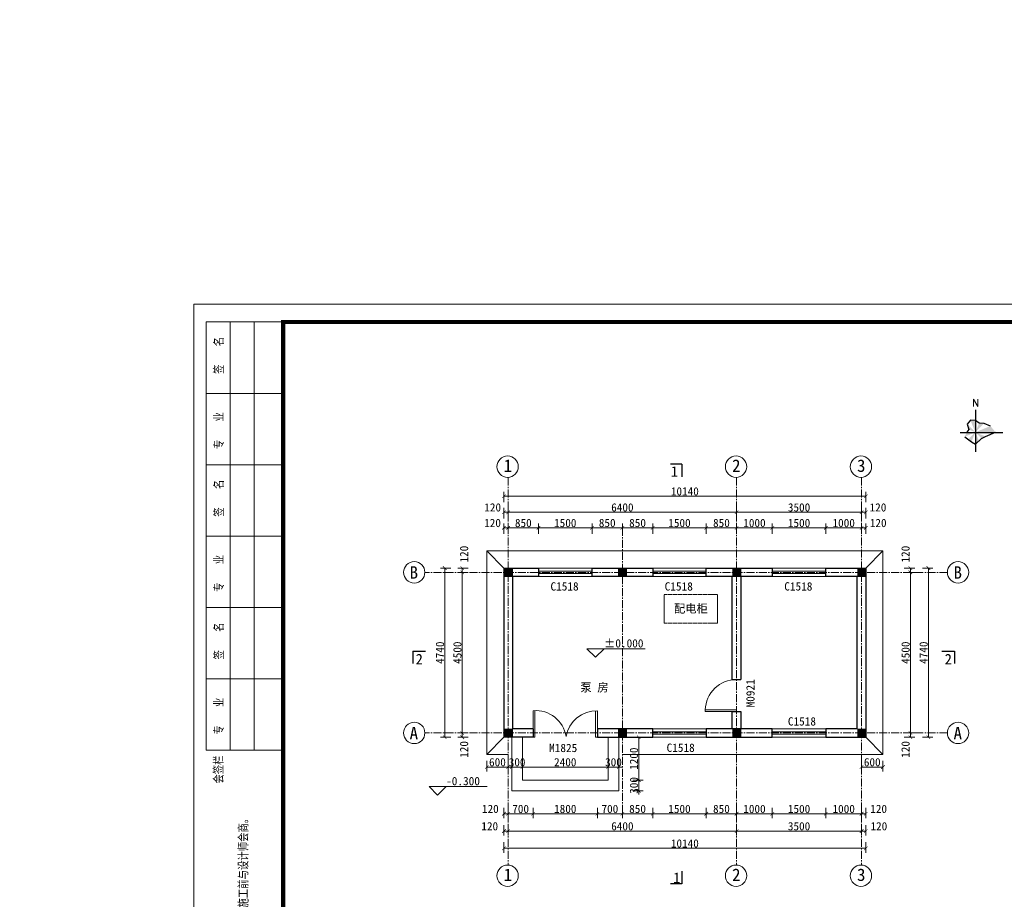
# Model space of a CAD drawing. Extents: x -13074 to 1448651, y 3648755 to 8081248.
# Tile 34 of 173: x 558525 to 558801, y 3858081 to 3858328. Entities that reach past the tile are written whole.
import ezdxf

# ---------------------------------------------------------------- set-up
doc = ezdxf.new("R2010")
doc.units = 0
doc.header["$PDMODE"] = 32
doc.header["$PDSIZE"] = 0.2
doc.linetypes.add('CENTER2', pattern=[1.125, 0.75, -0.125, 0.125, -0.125])
doc.linetypes.add('DASH', pattern=[0.35, 0.25, -0.1])
doc.layers.get('0').update_dxf_attribs({"linetype": 'CONTINUOUS'})
doc.layers.get('Defpoints').update_dxf_attribs({"linetype": 'CONTINUOUS'})
for name, color, linetype, lineweight in [('0.09标注线', 3, 'CONTINUOUS', 9), ('0.13填充', 8, 'CONTINUOUS', 9), ('0.30粗线', 7, 'CONTINUOUS', 30), ('2000图框', 7, 'CONTINUOUS', 30), ('SHEET', 1, 'CONTINUOUS', 15), ('新建路', 7, 'CONTINUOUS', 40), ('细实线', 3, 'CONTINUOUS', 20)]:
    doc.layers.add(name, color=color, linetype=linetype, lineweight=lineweight)
for name, color, linetype in [('DIM', 3, 'CONTINUOUS'), ('LVTRY', 6, 'CONTINUOUS'), ('PUB_DIM', 3, 'CONTINUOUS'), ('WINDOW', 4, 'CONTINUOUS')]:
    doc.layers.add(name, color=color, linetype=linetype)
doc.styles.add('-仿宋_GB2312', font='FangSong_GB2312.ttf')
doc.styles.add('FHZ', font='FangSong_GB2312.ttf', dxfattribs={"width": 0.707, "height": 300})
doc.styles.add('HZ', font='rs.shx', dxfattribs={"width": 0.8, "bigfont": 'hztxt.shx'})
doc.styles.add('TSSD_Dimension', font='tssdeng.shx', dxfattribs={"width": 0.7, "bigfont": '1hztxt.shx'})
doc.dimstyles.new('TSSD_100_100', dxfattribs={"dimtxt": 300, "dimasz": 100, "dimexe": 100, "dimexo": 250, "dimgap": 100, "dimtad": 1, "dimdec": 0, "dimzin": 0, "dimdsep": 46, "dimtxsty": 'TSSD_Dimension', "dimblk": 'ARCHTICK', "dimcen": 0, "dimdle": 100, "dimclrt": 7, "dimadec": 0, "dimazin": 0, "dimtfac": 1, "dimtdec": 0, "dimtix": 1, "dimtmove": 2, "dimatfit": 3, "dimfxl": 1, "dimtolj": 1, "dimtzin": 0, "dimarcsym": 0})
doc.dimstyles.new('zzzz STANDARD', dxfattribs={"dimtxt": 2.3, "dimasz": 1, "dimexe": 1.25, "dimexo": 1.5, "dimgap": 0.2, "dimtad": 1, "dimdec": 0, "dimlfac": 10, "dimzin": 0, "dimdsep": 46, "dimtxsty": '-仿宋_GB2312', "dimblk": 'ARCHTICK', "dimcen": 0.09, "dimadec": 0, "dimazin": 0, "dimtfac": 1, "dimtdec": 0, "dimtix": 1, "dimtmove": 2, "dimatfit": 3, "dimfxl": 1.7, "dimfxlon": 1, "dimtolj": 1, "dimtzin": 0, "dimlwd": 9, "dimlwe": 9, "dimarcsym": 0})

# ---------------------------------------------------------------- blocks, each defined once
blk = doc.blocks.new('_ARCHTICK')
at = {"color": 0, "linetype": 'ByBlock', "const_width": 0.15}
blk.add_lwpolyline([(-0.5, -0.5), (0.5, 0.5)], dxfattribs=at)
blk = doc.blocks.new('*D2284')
at = {"layer": '0.09标注线', "color": 0, "linetype": 'Continuous', "lineweight": 9}
for p, q in [((558651.06, 3858172.99), (558648.11, 3858172.99)), ((558649.36, 3858172.99), (558649.36, 3858127.99)), ((558651.06, 3858127.99), (558648.11, 3858127.99))]:
    blk.add_line(p, q, dxfattribs=at)
at = {"layer": 'Defpoints', "color": 0, "linetype": 'Continuous', "lineweight": 13}
for p in [(558662.22, 3858172.99), (558649.36, 3858127.99), (558662.22, 3858127.99)]:
    blk.add_point(p, dxfattribs=at)
at = {"layer": '0.09标注线', "color": 0, "linetype": 'Continuous', "lineweight": 9}
for p, rotation in [((558649.36, 3858172.99), 90), ((558649.36, 3858127.99), 270)]:
    blk.add_blockref('_ARCHTICK', p, dxfattribs=dict(at, rotation=rotation))
at = {"layer": '0.09标注线', "color": 0, "linetype": 'Continuous', "lineweight": 13, "insert": (558648.01, 3858150.49), "char_height": 2.3, "attachment_point": 5, "rotation": 90, "style": '-仿宋_GB2312'}
blk.add_mtext('\\A1;4500', dxfattribs=at)
blk = doc.blocks.new('*D2296')
at = {"layer": '0.09标注线', "color": 0, "linetype": 'Continuous', "lineweight": 9}
for p, q in [((558773.2, 3858172.99), (558776.15, 3858172.99)), ((558774.9, 3858172.99), (558774.9, 3858127.99)), ((558773.2, 3858127.99), (558776.15, 3858127.99))]:
    blk.add_line(p, q, dxfattribs=at)
at = {"layer": 'Defpoints', "color": 0, "linetype": 'Continuous', "lineweight": 13}
for p in [(558761.22, 3858172.99), (558761.22, 3858127.99), (558774.9, 3858127.99)]:
    blk.add_point(p, dxfattribs=at)
at = {"layer": '0.09标注线', "color": 0, "linetype": 'Continuous', "lineweight": 9}
for p, rotation in [((558774.9, 3858172.99), 90), ((558774.9, 3858127.99), 270)]:
    blk.add_blockref('_ARCHTICK', p, dxfattribs=dict(at, rotation=rotation))
at = {"layer": '0.09标注线', "color": 0, "linetype": 'Continuous', "lineweight": 13, "insert": (558773.55, 3858150.49), "char_height": 2.3, "attachment_point": 5, "rotation": 90, "style": '-仿宋_GB2312'}
blk.add_mtext('\\A1;4500', dxfattribs=at)
blk = doc.blocks.new('*D2335')
at = {"layer": '0.09标注线', "color": 0, "linetype": 'Continuous', "lineweight": 9}
for p, q in [((558697.11, 3858126.79), (558700.06, 3858126.79)), ((558698.81, 3858126.79), (558698.81, 3858114.79)), ((558697.11, 3858114.79), (558700.06, 3858114.79))]:
    blk.add_line(p, q, dxfattribs=at)
at = {"layer": 'Defpoints', "color": 0, "linetype": 'Continuous', "lineweight": 13}
for p in [(558692.22, 3858126.79), (558690.22, 3858114.79), (558698.81, 3858114.79)]:
    blk.add_point(p, dxfattribs=at)
at = {"layer": '0.09标注线', "color": 0, "linetype": 'Continuous', "lineweight": 9}
for p, rotation in [((558698.81, 3858126.79), 90), ((558698.81, 3858114.79), 270)]:
    blk.add_blockref('_ARCHTICK', p, dxfattribs=dict(at, rotation=rotation))
at = {"layer": '0.09标注线', "color": 0, "linetype": 'Continuous', "lineweight": 13, "insert": (558697.46, 3858120.79), "char_height": 2.3, "attachment_point": 5, "rotation": 90, "style": '-仿宋_GB2312'}
blk.add_mtext('\\A1;1200', dxfattribs=at)
blk = doc.blocks.new('*D2336')
at = {"layer": '0.09标注线', "color": 0, "linetype": 'Continuous', "lineweight": 9}
for p, q in [((558698.81, 3858114.79), (558698.81, 3858115.79)), ((558697.11, 3858114.79), (558700.06, 3858114.79)), ((558698.81, 3858114.79), (558698.81, 3858111.79)), ((558697.11, 3858111.79), (558700.06, 3858111.79)), ((558698.81, 3858111.79), (558698.81, 3858110.79))]:
    blk.add_line(p, q, dxfattribs=at)
at = {"layer": 'Defpoints', "color": 0, "linetype": 'Continuous', "lineweight": 13}
for p in [(558689.22, 3858114.79), (558692.22, 3858111.79), (558698.81, 3858111.79)]:
    blk.add_point(p, dxfattribs=at)
at = {"layer": '0.09标注线', "color": 0, "linetype": 'Continuous', "lineweight": 9}
for p, rotation in [((558698.81, 3858114.79), 270), ((558698.81, 3858111.79), 90)]:
    blk.add_blockref('_ARCHTICK', p, dxfattribs=dict(at, rotation=rotation))
at = {"layer": '0.09标注线', "color": 0, "linetype": 'Continuous', "lineweight": 13, "insert": (558697.46, 3858113.29), "char_height": 2.3, "attachment_point": 5, "rotation": 90, "style": '-仿宋_GB2312'}
blk.add_mtext('\\A1;300', dxfattribs=at)
blk = doc.blocks.new('*D2337')
at = {"layer": '0.09标注线', "color": 0, "linetype": 'Continuous', "lineweight": 9}
for p, q in [((558663.22, 3858118.44), (558662.22, 3858118.44)), ((558663.22, 3858120.14), (558663.22, 3858117.19)), ((558663.22, 3858118.44), (558666.22, 3858118.44)), ((558666.22, 3858120.14), (558666.22, 3858117.19)), ((558666.22, 3858118.44), (558667.22, 3858118.44))]:
    blk.add_line(p, q, dxfattribs=at)
at = {"layer": 'Defpoints', "color": 0, "linetype": 'Continuous', "lineweight": 13}
for p in [(558663.22, 3858126.79), (558666.22, 3858126.79), (558666.22, 3858118.44)]:
    blk.add_point(p, dxfattribs=at)
at = {"layer": '0.09标注线', "color": 0, "linetype": 'Continuous', "lineweight": 9}
blk.add_blockref('_ARCHTICK', (558663.22, 3858118.44), dxfattribs=at)
at = {"layer": '0.09标注线', "color": 0, "linetype": 'Continuous', "lineweight": 9, "rotation": 180}
blk.add_blockref('_ARCHTICK', (558666.22, 3858118.44), dxfattribs=at)
at = {"layer": '0.09标注线', "color": 0, "linetype": 'Continuous', "lineweight": 13, "insert": (558664.72, 3858119.79), "char_height": 2.3, "attachment_point": 5, "style": '-仿宋_GB2312'}
blk.add_mtext('\\A1;300', dxfattribs=at)
blk = doc.blocks.new('*D2339')
at = {"layer": '0.09标注线', "color": 0, "linetype": 'Continuous', "lineweight": 9}
for p, q in [((558690.22, 3858118.44), (558689.22, 3858118.44)), ((558690.22, 3858120.14), (558690.22, 3858117.19)), ((558690.22, 3858118.44), (558693.22, 3858118.44)), ((558693.22, 3858120.14), (558693.22, 3858117.19)), ((558693.22, 3858118.44), (558694.22, 3858118.44))]:
    blk.add_line(p, q, dxfattribs=at)
at = {"layer": 'Defpoints', "color": 0, "linetype": 'Continuous', "lineweight": 13}
for p in [(558690.22, 3858126.79), (558693.22, 3858126.79), (558693.22, 3858118.44)]:
    blk.add_point(p, dxfattribs=at)
at = {"layer": '0.09标注线', "color": 0, "linetype": 'Continuous', "lineweight": 9}
blk.add_blockref('_ARCHTICK', (558690.22, 3858118.44), dxfattribs=at)
at = {"layer": '0.09标注线', "color": 0, "linetype": 'Continuous', "lineweight": 9, "rotation": 180}
blk.add_blockref('_ARCHTICK', (558693.22, 3858118.44), dxfattribs=at)
at = {"layer": '0.09标注线', "color": 0, "linetype": 'Continuous', "lineweight": 13, "insert": (558691.72, 3858119.79), "char_height": 2.3, "attachment_point": 5, "style": '-仿宋_GB2312'}
blk.add_mtext('\\A1;300', dxfattribs=at)
blk = doc.blocks.new('*D2400')
at = {"layer": '0.09标注线', "color": 0, "linetype": 'Continuous', "lineweight": 9}
for p, q in [((558661.02, 3858102.2), (558661.02, 3858099.25)), ((558662.22, 3858102.2), (558662.22, 3858099.25)), ((558661.02, 3858100.5), (558662.22, 3858100.5))]:
    blk.add_line(p, q, dxfattribs=at)
at = {"layer": 'Defpoints', "color": 0, "linetype": 'Continuous', "lineweight": 13}
for p in [(558661.02, 3858126.79), (558662.22, 3858126.79), (558662.22, 3858100.5)]:
    blk.add_point(p, dxfattribs=at)
at = {"layer": '0.09标注线', "color": 0, "linetype": 'Continuous', "lineweight": 9, "rotation": 180}
blk.add_blockref('_ARCHTICK', (558661.02, 3858100.5), dxfattribs=at)
at = {"layer": '0.09标注线', "color": 0, "linetype": 'Continuous', "lineweight": 9}
blk.add_blockref('_ARCHTICK', (558662.22, 3858100.5), dxfattribs=at)
at = {"layer": '0.09标注线', "color": 0, "linetype": 'Continuous', "lineweight": 13, "insert": (558657.06, 3858101.85), "char_height": 2.3, "attachment_point": 5, "style": '-仿宋_GB2312'}
blk.add_mtext('\\A1;120', dxfattribs=at)
blk = doc.blocks.new('*D2402')
at = {"layer": '0.09标注线', "color": 0, "linetype": 'Continuous', "lineweight": 9}
for p, q in [((558661.02, 3858107.06), (558661.02, 3858104.11)), ((558662.22, 3858107.06), (558662.22, 3858104.11)), ((558661.02, 3858105.36), (558662.22, 3858105.36))]:
    blk.add_line(p, q, dxfattribs=at)
at = {"layer": 'Defpoints', "color": 0, "linetype": 'Continuous', "lineweight": 13}
for p in [(558661.02, 3858126.79), (558662.22, 3858126.79), (558662.22, 3858105.36)]:
    blk.add_point(p, dxfattribs=at)
at = {"layer": '0.09标注线', "color": 0, "linetype": 'Continuous', "lineweight": 9, "rotation": 180}
blk.add_blockref('_ARCHTICK', (558661.02, 3858105.36), dxfattribs=at)
at = {"layer": '0.09标注线', "color": 0, "linetype": 'Continuous', "lineweight": 9}
blk.add_blockref('_ARCHTICK', (558662.22, 3858105.36), dxfattribs=at)
at = {"layer": '0.09标注线', "color": 0, "linetype": 'Continuous', "lineweight": 13, "insert": (558657.23, 3858106.71), "char_height": 2.3, "attachment_point": 5, "style": '-仿宋_GB2312'}
blk.add_mtext('\\A1;120', dxfattribs=at)
blk = doc.blocks.new('*D2403')
at = {"layer": '0.09标注线', "color": 0, "linetype": 'Continuous', "lineweight": 9}
for p, q in [((558761.22, 3858107.06), (558761.22, 3858104.11)), ((558762.42, 3858107.06), (558762.42, 3858104.11)), ((558761.22, 3858105.36), (558762.42, 3858105.36))]:
    blk.add_line(p, q, dxfattribs=at)
at = {"layer": 'Defpoints', "color": 0, "linetype": 'Continuous', "lineweight": 13}
for p in [(558761.22, 3858126.79), (558762.42, 3858126.79), (558762.42, 3858105.36)]:
    blk.add_point(p, dxfattribs=at)
at = {"layer": '0.09标注线', "color": 0, "linetype": 'Continuous', "lineweight": 9, "rotation": 180}
blk.add_blockref('_ARCHTICK', (558761.22, 3858105.36), dxfattribs=at)
at = {"layer": '0.09标注线', "color": 0, "linetype": 'Continuous', "lineweight": 9}
blk.add_blockref('_ARCHTICK', (558762.42, 3858105.36), dxfattribs=at)
at = {"layer": '0.09标注线', "color": 0, "linetype": 'Continuous', "lineweight": 13, "insert": (558766.01, 3858106.71), "char_height": 2.3, "attachment_point": 5, "style": '-仿宋_GB2312'}
blk.add_mtext('\\A1;120', dxfattribs=at)
blk = doc.blocks.new('*D2404')
at = {"layer": '0.09标注线', "color": 0, "linetype": 'Continuous', "lineweight": 9}
for p, q in [((558761.22, 3858102.2), (558761.22, 3858099.25)), ((558762.42, 3858102.2), (558762.42, 3858099.25)), ((558761.22, 3858100.5), (558762.42, 3858100.5))]:
    blk.add_line(p, q, dxfattribs=at)
at = {"layer": 'Defpoints', "color": 0, "linetype": 'Continuous', "lineweight": 13}
for p in [(558761.22, 3858126.79), (558762.42, 3858126.79), (558762.42, 3858100.5)]:
    blk.add_point(p, dxfattribs=at)
at = {"layer": '0.09标注线', "color": 0, "linetype": 'Continuous', "lineweight": 9, "rotation": 180}
blk.add_blockref('_ARCHTICK', (558761.22, 3858100.5), dxfattribs=at)
at = {"layer": '0.09标注线', "color": 0, "linetype": 'Continuous', "lineweight": 9}
blk.add_blockref('_ARCHTICK', (558762.42, 3858100.5), dxfattribs=at)
at = {"layer": '0.09标注线', "color": 0, "linetype": 'Continuous', "lineweight": 13, "insert": (558766.07, 3858101.85), "char_height": 2.3, "attachment_point": 5, "style": '-仿宋_GB2312'}
blk.add_mtext('\\A1;120', dxfattribs=at)
blk = doc.blocks.new('*D2409')
at = {"layer": '0.09标注线', "color": 0, "linetype": 'Continuous', "lineweight": 9}
for p, q in [((558651.06, 3858127.99), (558648.11, 3858127.99)), ((558651.06, 3858126.79), (558648.11, 3858126.79)), ((558649.36, 3858127.99), (558649.36, 3858126.79))]:
    blk.add_line(p, q, dxfattribs=at)
at = {"layer": 'Defpoints', "color": 0, "linetype": 'Continuous', "lineweight": 13}
for p in [(558649.36, 3858126.79), (558661.02, 3858126.79), (558662.22, 3858127.99)]:
    blk.add_point(p, dxfattribs=at)
at = {"layer": '0.09标注线', "color": 0, "linetype": 'Continuous', "lineweight": 9}
for p, rotation in [((558649.36, 3858127.99), 90), ((558649.36, 3858126.79), 270)]:
    blk.add_blockref('_ARCHTICK', p, dxfattribs=dict(at, rotation=rotation))
at = {"layer": '0.09标注线', "color": 0, "linetype": 'Continuous', "lineweight": 13, "insert": (558649.89, 3858123.38), "char_height": 2.3, "attachment_point": 5, "rotation": 90, "style": '-仿宋_GB2312'}
blk.add_mtext('\\A1;120', dxfattribs=at)
blk = doc.blocks.new('*D2410')
at = {"layer": '0.09标注线', "color": 0, "linetype": 'Continuous', "lineweight": 9}
for p, q in [((558646.17, 3858174.19), (558643.22, 3858174.19)), ((558644.47, 3858174.19), (558644.47, 3858126.79)), ((558646.17, 3858126.79), (558643.22, 3858126.79))]:
    blk.add_line(p, q, dxfattribs=at)
at = {"layer": 'Defpoints', "color": 0, "linetype": 'Continuous', "lineweight": 13}
for p in [(558661.02, 3858174.19), (558644.47, 3858126.79), (558661.02, 3858126.79)]:
    blk.add_point(p, dxfattribs=at)
at = {"layer": '0.09标注线', "color": 0, "linetype": 'Continuous', "lineweight": 9}
for p, rotation in [((558644.47, 3858174.19), 90), ((558644.47, 3858126.79), 270)]:
    blk.add_blockref('_ARCHTICK', p, dxfattribs=dict(at, rotation=rotation))
at = {"layer": '0.09标注线', "color": 0, "linetype": 'Continuous', "lineweight": 13, "insert": (558643.12, 3858150.49), "char_height": 2.3, "attachment_point": 5, "rotation": 90, "style": '-仿宋_GB2312'}
blk.add_mtext('\\A1;4740', dxfattribs=at)
blk = doc.blocks.new('*D2411')
at = {"layer": '0.09标注线', "color": 0, "linetype": 'Continuous', "lineweight": 9}
for p, q in [((558661.02, 3858183.77), (558661.02, 3858186.72)), ((558661.02, 3858185.47), (558662.22, 3858185.47)), ((558662.22, 3858183.77), (558662.22, 3858186.72))]:
    blk.add_line(p, q, dxfattribs=at)
at = {"layer": 'Defpoints', "color": 0, "linetype": 'Continuous', "lineweight": 13}
for p in [(558662.22, 3858185.47), (558661.02, 3858174.19), (558662.22, 3858174.19)]:
    blk.add_point(p, dxfattribs=at)
at = {"layer": '0.09标注线', "color": 0, "linetype": 'Continuous', "lineweight": 9, "rotation": 180}
blk.add_blockref('_ARCHTICK', (558661.02, 3858185.47), dxfattribs=at)
at = {"layer": '0.09标注线', "color": 0, "linetype": 'Continuous', "lineweight": 9}
blk.add_blockref('_ARCHTICK', (558662.22, 3858185.47), dxfattribs=at)
at = {"layer": '0.09标注线', "color": 0, "linetype": 'Continuous', "lineweight": 13, "insert": (558657.84, 3858186.82), "char_height": 2.3, "attachment_point": 5, "style": '-仿宋_GB2312'}
blk.add_mtext('\\A1;120', dxfattribs=at)
blk = doc.blocks.new('*D2412')
at = {"layer": '0.09标注线', "color": 0, "linetype": 'Continuous', "lineweight": 9}
for p, q in [((558661.02, 3858188.13), (558661.02, 3858191.08)), ((558661.02, 3858189.83), (558662.22, 3858189.83)), ((558662.22, 3858188.13), (558662.22, 3858191.08))]:
    blk.add_line(p, q, dxfattribs=at)
at = {"layer": 'Defpoints', "color": 0, "linetype": 'Continuous', "lineweight": 13}
for p in [(558662.22, 3858189.83), (558661.02, 3858174.19), (558662.22, 3858174.19)]:
    blk.add_point(p, dxfattribs=at)
at = {"layer": '0.09标注线', "color": 0, "linetype": 'Continuous', "lineweight": 9, "rotation": 180}
blk.add_blockref('_ARCHTICK', (558661.02, 3858189.83), dxfattribs=at)
at = {"layer": '0.09标注线', "color": 0, "linetype": 'Continuous', "lineweight": 9}
blk.add_blockref('_ARCHTICK', (558662.22, 3858189.83), dxfattribs=at)
at = {"layer": '0.09标注线', "color": 0, "linetype": 'Continuous', "lineweight": 13, "insert": (558657.88, 3858191.18), "char_height": 2.3, "attachment_point": 5, "style": '-仿宋_GB2312'}
blk.add_mtext('\\A1;120', dxfattribs=at)
blk = doc.blocks.new('*D2413')
at = {"layer": '0.09标注线', "color": 0, "linetype": 'Continuous', "lineweight": 9}
for p, q in [((558761.22, 3858183.77), (558761.22, 3858186.72)), ((558761.22, 3858185.47), (558762.42, 3858185.47)), ((558762.42, 3858183.77), (558762.42, 3858186.72))]:
    blk.add_line(p, q, dxfattribs=at)
at = {"layer": 'Defpoints', "color": 0, "linetype": 'Continuous', "lineweight": 13}
for p in [(558762.42, 3858185.47), (558761.22, 3858174.19), (558762.42, 3858174.19)]:
    blk.add_point(p, dxfattribs=at)
at = {"layer": '0.09标注线', "color": 0, "linetype": 'Continuous', "lineweight": 9, "rotation": 180}
blk.add_blockref('_ARCHTICK', (558761.22, 3858185.47), dxfattribs=at)
at = {"layer": '0.09标注线', "color": 0, "linetype": 'Continuous', "lineweight": 9}
blk.add_blockref('_ARCHTICK', (558762.42, 3858185.47), dxfattribs=at)
at = {"layer": '0.09标注线', "color": 0, "linetype": 'Continuous', "lineweight": 13, "insert": (558765.88, 3858186.82), "char_height": 2.3, "attachment_point": 5, "style": '-仿宋_GB2312'}
blk.add_mtext('\\A1;120', dxfattribs=at)
blk = doc.blocks.new('*D2414')
at = {"layer": '0.09标注线', "color": 0, "linetype": 'Continuous', "lineweight": 9}
for p, q in [((558761.22, 3858188.13), (558761.22, 3858191.08)), ((558761.22, 3858189.83), (558762.42, 3858189.83)), ((558762.42, 3858188.13), (558762.42, 3858191.08))]:
    blk.add_line(p, q, dxfattribs=at)
at = {"layer": 'Defpoints', "color": 0, "linetype": 'Continuous', "lineweight": 13}
for p in [(558762.42, 3858189.83), (558761.22, 3858174.19), (558762.42, 3858174.19)]:
    blk.add_point(p, dxfattribs=at)
at = {"layer": '0.09标注线', "color": 0, "linetype": 'Continuous', "lineweight": 9, "rotation": 180}
blk.add_blockref('_ARCHTICK', (558761.22, 3858189.83), dxfattribs=at)
at = {"layer": '0.09标注线', "color": 0, "linetype": 'Continuous', "lineweight": 9}
blk.add_blockref('_ARCHTICK', (558762.42, 3858189.83), dxfattribs=at)
at = {"layer": '0.09标注线', "color": 0, "linetype": 'Continuous', "lineweight": 13, "insert": (558765.83, 3858191.18), "char_height": 2.3, "attachment_point": 5, "style": '-仿宋_GB2312'}
blk.add_mtext('\\A1;120', dxfattribs=at)
blk = doc.blocks.new('*D2415')
at = {"layer": '0.09标注线', "color": 0, "linetype": 'Continuous', "lineweight": 9}
for p, q in [((558661.02, 3858192.62), (558661.02, 3858195.57)), ((558762.42, 3858192.62), (558762.42, 3858195.57)), ((558762.42, 3858194.32), (558661.02, 3858194.32))]:
    blk.add_line(p, q, dxfattribs=at)
at = {"layer": 'Defpoints', "color": 0, "linetype": 'Continuous', "lineweight": 13}
for p in [(558661.02, 3858194.32), (558661.02, 3858174.19), (558762.42, 3858174.19)]:
    blk.add_point(p, dxfattribs=at)
at = {"layer": '0.09标注线', "color": 0, "linetype": 'Continuous', "lineweight": 9, "rotation": 180}
blk.add_blockref('_ARCHTICK', (558661.02, 3858194.32), dxfattribs=at)
at = {"layer": '0.09标注线', "color": 0, "linetype": 'Continuous', "lineweight": 9}
blk.add_blockref('_ARCHTICK', (558762.42, 3858194.32), dxfattribs=at)
at = {"layer": '0.09标注线', "color": 0, "linetype": 'Continuous', "lineweight": 13, "insert": (558711.72, 3858195.67), "char_height": 2.3, "attachment_point": 5, "style": '-仿宋_GB2312'}
blk.add_mtext('\\A1;10140', dxfattribs=at)
blk = doc.blocks.new('*D1656')
at = {"layer": 'Defpoints', "color": 0, "lineweight": 13}
for p in [(795706, 267581), (795535, 266220), (795733, 266164), (795134, 265865), (795134, 265865)]:
    blk.add_point(p, dxfattribs=at)
at = {"layer": 'PUB_DIM', "color": 0, "lineweight": -2}
blk.add_arc((795134, 265865), 536, 26.5651, 71.5651, dxfattribs=at)
at = {"layer": 'PUB_DIM', "color": 0, "lineweight": -2, "xscale": 100, "yscale": 100, "zscale": 100}
for p, rotation in [((795303, 266373), 161.5650511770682), ((795614, 266104), 296.5650511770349)]:
    blk.add_blockref('_ARCHTICK', p, dxfattribs=dict(at, rotation=rotation))
blk = doc.blocks.new('*D3543')
at = {"layer": 'Defpoints', "color": 0, "linetype": 'Continuous', "lineweight": 13}
for p in [(560230.2, 3858086.45), (560235.61, 3858086.45), (55006.35, 3858083.45)]:
    blk.add_point(p, dxfattribs=at)
at = {"layer": '新建路', "color": 0, "linetype": 'Continuous', "lineweight": 9}
for p, q in [((560233.91, 3858086.45), (560236.86, 3858086.45)), ((560235.61, 3858086.45), (560235.61, 3858087.45)), ((560235.61, 3858083.45), (560235.61, 3858086.45)), ((560233.91, 3858083.45), (560236.86, 3858083.45)), ((560235.61, 3858083.45), (560235.61, 3858082.45))]:
    blk.add_line(p, q, dxfattribs=at)
for p, rotation in [((560235.61, 3858086.45), 270), ((560235.61, 3858083.45), 90)]:
    blk.add_blockref('_ARCHTICK', p, dxfattribs=dict(at, rotation=rotation))
at = {"layer": '新建路', "color": 0, "linetype": 'Continuous', "lineweight": 13, "insert": (560234.21, 3858084.95), "char_height": 2.4, "attachment_point": 5, "rotation": 90, "style": '-仿宋_GB2312'}
blk.add_mtext('\\A1;15', dxfattribs=at)
blk = doc.blocks.new('123')
at = {"layer": 'PUB_DIM', "color": 7}
dim = blk.add_angular_dim_2l(base=(795535.2, 266220.4), line1=((795732.5, 266163.8), (795133.8, 265864.5)), line2=((795133.8, 265864.5), (795706, 267580.9)), text=' ', dimstyle='TSSD_100_100', dxfattribs=at)
dim.commit()
dim.dimension.update_dxf_attribs({"geometry": '*D1656', "text_midpoint": (426562.1, 722353.3)})

msp = doc.modelspace()

# ---------------------------------------------------------------- hatches: boundary and pattern name
at = {"linetype": 'Continuous', "lineweight": 13}
h = msp.add_hatch(color=256, dxfattribs=at)
h.paths.add_polyline_path([(558662.217, 3858171.792), (558663.417, 3858171.792), (558663.417, 3858172.992), (558662.217, 3858172.992)])
h.paths.add_polyline_path([(558662.217, 3858172.992), (558662.217, 3858174.192), (558661.017, 3858174.192), (558661.017, 3858172.992)])
h.paths.add_polyline_path([(558662.217, 3858172.992), (558661.017, 3858172.992), (558661.017, 3858171.792), (558662.217, 3858171.792)])
h.paths.add_polyline_path([(558662.217, 3858172.992), (558663.417, 3858172.992), (558663.417, 3858174.192), (558662.217, 3858174.192)])
h = msp.add_hatch(color=256, dxfattribs=at)
h.paths.add_polyline_path([(558695.417, 3858172.992), (558694.217, 3858172.992), (558694.217, 3858171.792), (558695.417, 3858171.792)])
h.paths.add_polyline_path([(558694.217, 3858174.192), (558693.017, 3858174.192), (558693.017, 3858172.992), (558694.217, 3858172.992)])
h.paths.add_polyline_path([(558694.217, 3858172.992), (558693.017, 3858172.992), (558693.017, 3858171.792), (558694.217, 3858171.792)])
h.paths.add_polyline_path([(558695.417, 3858174.192), (558694.217, 3858174.192), (558694.217, 3858172.992), (558695.417, 3858172.992)])
h = msp.add_hatch(color=256, dxfattribs=at)
h.paths.add_polyline_path([(558727.417, 3858172.992), (558726.217, 3858172.992), (558726.217, 3858171.792), (558727.417, 3858171.792)])
h.paths.add_polyline_path([(558726.217, 3858174.192), (558725.017, 3858174.192), (558725.017, 3858172.992), (558726.217, 3858172.992)])
h.paths.add_polyline_path([(558726.217, 3858172.992), (558725.017, 3858172.992), (558725.017, 3858171.792), (558726.217, 3858171.792)])
h.paths.add_polyline_path([(558727.417, 3858174.192), (558726.217, 3858174.192), (558726.217, 3858172.992), (558727.417, 3858172.992)])
h = msp.add_hatch(color=256, dxfattribs=at)
h.paths.add_polyline_path([(558762.417, 3858172.992), (558761.217, 3858172.992), (558761.217, 3858171.792), (558762.417, 3858171.792)])
h.paths.add_polyline_path([(558761.217, 3858174.192), (558760.017, 3858174.192), (558760.017, 3858172.992), (558761.217, 3858172.992)])
h.paths.add_polyline_path([(558761.217, 3858172.992), (558760.017, 3858172.992), (558760.017, 3858171.792), (558761.217, 3858171.792)])
h.paths.add_polyline_path([(558762.417, 3858174.192), (558761.217, 3858174.192), (558761.217, 3858172.992), (558762.417, 3858172.992)])
h = msp.add_hatch(color=256, dxfattribs=at)
h.paths.add_polyline_path([(558663.417, 3858127.992), (558662.217, 3858127.992), (558662.217, 3858126.792), (558663.417, 3858126.792)])
h.paths.add_polyline_path([(558662.217, 3858129.192), (558661.017, 3858129.192), (558661.017, 3858127.992), (558662.217, 3858127.992)])
h.paths.add_polyline_path([(558662.217, 3858127.992), (558661.017, 3858127.992), (558661.017, 3858126.792), (558662.217, 3858126.792)])
h.paths.add_polyline_path([(558663.417, 3858129.192), (558662.217, 3858129.192), (558662.217, 3858127.992), (558663.417, 3858127.992)])
h = msp.add_hatch(color=256, dxfattribs=at)
h.paths.add_polyline_path([(558695.417, 3858127.992), (558694.217, 3858127.992), (558694.217, 3858126.792), (558695.417, 3858126.792)])
h.paths.add_polyline_path([(558694.217, 3858129.192), (558693.017, 3858129.192), (558693.017, 3858127.992), (558694.217, 3858127.992)])
h.paths.add_polyline_path([(558694.217, 3858127.992), (558693.017, 3858127.992), (558693.017, 3858126.792), (558694.217, 3858126.792)])
h.paths.add_polyline_path([(558695.417, 3858129.192), (558694.217, 3858129.192), (558694.217, 3858127.992), (558695.417, 3858127.992)])
h = msp.add_hatch(color=256, dxfattribs=at)
h.paths.add_polyline_path([(558727.417, 3858127.992), (558726.217, 3858127.992), (558726.217, 3858126.792), (558727.417, 3858126.792)])
h.paths.add_polyline_path([(558726.217, 3858129.192), (558725.017, 3858129.192), (558725.017, 3858127.992), (558726.217, 3858127.992)])
h.paths.add_polyline_path([(558726.217, 3858127.992), (558725.017, 3858127.992), (558725.017, 3858126.792), (558726.217, 3858126.792)])
h.paths.add_polyline_path([(558727.417, 3858129.192), (558726.217, 3858129.192), (558726.217, 3858127.992), (558727.417, 3858127.992)])
h = msp.add_hatch(color=256, dxfattribs=at)
h.paths.add_polyline_path([(558762.417, 3858127.992), (558761.217, 3858127.992), (558761.217, 3858126.792), (558762.417, 3858126.792)])
h.paths.add_polyline_path([(558761.217, 3858129.192), (558760.017, 3858129.192), (558760.017, 3858127.992), (558761.217, 3858127.992)])
h.paths.add_polyline_path([(558761.217, 3858127.992), (558760.017, 3858127.992), (558760.017, 3858126.792), (558761.217, 3858126.792)])
h.paths.add_polyline_path([(558762.417, 3858129.192), (558761.217, 3858129.192), (558761.217, 3858127.992), (558762.417, 3858127.992)])
at = {"layer": '2000图框', "lineweight": -3}
h = msp.add_hatch(color=7, dxfattribs=at)
h.paths.add_polyline_path([(558797.325, 3858213.993), (558793.108, 3858212.244), (558798.775, 3858212.247)])
h.paths.add_polyline_path([(558795.577, 3858214.716), (558794.152, 3858214.768), (558793.108, 3858212.244)])
h.paths.add_polyline_path([(558793.107, 3858215.565), (558791.707, 3858215.624), (558793.108, 3858212.244)])
h.paths.add_polyline_path([(558790.807, 3858214.543), (558791.26, 3858213.009), (558793.108, 3858212.244)])
h.paths.add_polyline_path([(558793.108, 3858212.244), (558790.722, 3858212.243), (558790.135, 3858211.011)])
h.paths.add_polyline_path([(558793.108, 3858212.244), (558791.125, 3858210.259), (558792.009, 3858209.587)])
h.paths.add_polyline_path([(558793.108, 3858212.244), (558793.11, 3858208.924), (558794.111, 3858209.827)])
h.paths.add_polyline_path([(558793.108, 3858212.244), (558794.855, 3858210.499), (558795.967, 3858211.062)])

# ---------------------------------------------------------------- linework, layer by layer
at = {"linetype": 'Continuous', "lineweight": 13}
for p, q in [((558663.417, 3858171.792), (558663.417, 3858174.192)), ((558695.417, 3858171.792), (558695.417, 3858174.192)), ((558727.417, 3858171.792), (558727.417, 3858174.192)), ((558762.417, 3858171.792), (558762.417, 3858174.192)), ((558663.417, 3858171.792), (558661.017, 3858171.792)), ((558695.417, 3858171.792), (558693.017, 3858171.792)), ((558727.417, 3858171.792), (558725.017, 3858171.792)), ((558762.417, 3858171.792), (558760.017, 3858171.792)), ((558663.417, 3858126.792), (558663.417, 3858129.192)), ((558695.417, 3858126.792), (558695.417, 3858129.192)), ((558727.417, 3858126.792), (558727.417, 3858129.192)), ((558762.417, 3858126.792), (558762.417, 3858129.192)), ((558663.417, 3858126.792), (558661.017, 3858126.792)), ((558695.417, 3858126.792), (558693.017, 3858126.792)), ((558727.417, 3858126.792), (558725.017, 3858126.792)), ((558762.417, 3858126.792), (558760.017, 3858126.792))]:
    msp.add_line(p, q, dxfattribs=at)
at = {"layer": '0.09标注线', "linetype": 'Continuous', "lineweight": 13}
for p, q in [((558686.703, 3858149.213), (558684.303, 3858151.613)), ((558684.303, 3858151.613), (558700.584, 3858151.613)), ((558686.703, 3858149.213), (558689.103, 3858151.613)), ((558669.717, 3858126.792), (558669.217, 3858126.792)), ((558686.717, 3858126.792), (558687.217, 3858126.792)), ((558642.467, 3858110.614), (558640.067, 3858113.014)), ((558640.067, 3858113.014), (558656.348, 3858113.014)), ((558642.467, 3858110.614), (558644.867, 3858113.014))]:
    msp.add_line(p, q, dxfattribs=at)
at = {"layer": '0.13填充', "color": 7, "lineweight": 30, "ltscale": 0.005}
for p, q in [((558710.908, 3858203.276), (558707.701, 3858203.276)), ((558710.908, 3858203.276), (558710.908, 3858199.751)), ((558635.494, 3858150.921), (558639.019, 3858150.921)), ((558635.494, 3858150.921), (558635.494, 3858147.461)), ((558783.705, 3858150.921), (558787.23, 3858150.921)), ((558787.23, 3858150.921), (558787.23, 3858147.461)), ((558710.908, 3858089.265), (558710.908, 3858085.74)), ((558710.908, 3858085.74), (558707.701, 3858085.74))]:
    msp.add_line(p, q, dxfattribs=at)
at = {"layer": '0.30粗线'}
for p, q in [((558661.017, 3858174.192), (558661.017, 3858126.792)), ((558661.017, 3858174.192), (558670.717, 3858174.192)), ((558670.717, 3858174.192), (558670.717, 3858171.792)), ((558685.717, 3858174.192), (558702.717, 3858174.192)), ((558685.717, 3858171.792), (558685.717, 3858174.192)), ((558702.717, 3858174.192), (558702.717, 3858171.792)), ((558717.717, 3858171.792), (558717.717, 3858174.192)), ((558717.717, 3858174.192), (558736.217, 3858174.192)), ((558736.217, 3858174.192), (558736.217, 3858171.792)), ((558751.217, 3858174.192), (558762.417, 3858174.192)), ((558751.217, 3858171.792), (558751.217, 3858174.192)), ((558762.417, 3858174.192), (558762.417, 3858126.792)), ((558663.417, 3858171.792), (558663.417, 3858129.192)), ((558670.717, 3858171.792), (558663.417, 3858171.792)), ((558702.717, 3858171.792), (558685.717, 3858171.792)), ((558736.217, 3858171.792), (558717.717, 3858171.792)), ((558725.017, 3858142.992), (558725.017, 3858171.792)), ((558727.417, 3858171.792), (558727.417, 3858142.992)), ((558760.017, 3858171.792), (558751.217, 3858171.792)), ((558760.017, 3858129.192), (558760.017, 3858171.792)), ((558725.017, 3858142.992), (558727.417, 3858142.992)), ((558725.017, 3858129.192), (558725.017, 3858133.992)), ((558725.017, 3858133.992), (558727.417, 3858133.992)), ((558727.417, 3858133.992), (558727.417, 3858129.192)), ((558669.217, 3858129.192), (558663.417, 3858129.192)), ((558669.217, 3858129.192), (558669.217, 3858126.792)), ((558702.717, 3858129.192), (558687.217, 3858129.192)), ((558687.217, 3858129.192), (558687.217, 3858126.792)), ((558702.717, 3858126.792), (558702.717, 3858129.192)), ((558736.217, 3858129.192), (558717.717, 3858129.192)), ((558717.717, 3858129.192), (558717.717, 3858126.792)), ((558736.217, 3858126.792), (558736.217, 3858129.192)), ((558760.017, 3858129.192), (558751.217, 3858129.192)), ((558751.217, 3858129.192), (558751.217, 3858126.792)), ((558669.217, 3858126.792), (558661.017, 3858126.792)), ((558687.217, 3858126.792), (558702.717, 3858126.792)), ((558717.717, 3858126.792), (558736.217, 3858126.792)), ((558751.217, 3858126.792), (558762.417, 3858126.792))]:
    msp.add_line(p, q, dxfattribs=at)
at = {"layer": '0.30粗线', "extrusion": (0, 0, -1)}
for p, q in [((558670.717, 3858174.192), (558670.717, 3858171.792)), ((558685.717, 3858171.792), (558685.717, 3858174.192)), ((558702.717, 3858174.192), (558702.717, 3858171.792)), ((558717.717, 3858171.792), (558717.717, 3858174.192)), ((558736.217, 3858174.192), (558736.217, 3858171.792)), ((558751.217, 3858171.792), (558751.217, 3858174.192)), ((558702.717, 3858126.792), (558702.717, 3858129.192)), ((558717.717, 3858129.192), (558717.717, 3858126.792)), ((558736.217, 3858126.792), (558736.217, 3858129.192)), ((558751.217, 3858129.192), (558751.217, 3858126.792))]:
    msp.add_line(p, q, dxfattribs=at)
at = {"layer": '2000图框', "color": 7, "lineweight": -3}
for p, q in [((558793.105, 3858218.502), (558793.111, 3858206.777)), ((558791.707, 3858215.624), (558790.807, 3858214.543)), ((558790.807, 3858214.543), (558791.26, 3858213.009)), ((558793.107, 3858215.565), (558791.707, 3858215.624)), ((558794.152, 3858214.768), (558793.107, 3858215.565)), ((558795.577, 3858214.716), (558794.152, 3858214.768)), ((558797.325, 3858213.993), (558795.577, 3858214.716)), ((558788.804, 3858212.2), (558800.778, 3858212.205)), ((558791.26, 3858213.009), (558790.722, 3858212.243)), ((558795.967, 3858211.062), (558798.775, 3858212.247)), ((558790.135, 3858211.011), (558792.009, 3858209.587)), ((558792.009, 3858209.587), (558793.11, 3858208.924)), ((558793.11, 3858208.924), (558794.855, 3858210.499)), ((558794.855, 3858210.499), (558795.967, 3858211.062))]:
    msp.add_line(p, q, dxfattribs=at)
at = {"layer": 'LVTRY', "lineweight": 20}
for p, q in [((558661.017, 3858174.192), (558656.217, 3858178.992)), ((558656.217, 3858178.992), (558767.217, 3858178.992)), ((558656.217, 3858178.992), (558656.217, 3858121.992)), ((558762.417, 3858174.192), (558767.217, 3858178.992)), ((558767.217, 3858178.992), (558767.217, 3858121.992)), ((558661.017, 3858126.792), (558656.217, 3858121.992)), ((558663.217, 3858126.792), (558663.217, 3858111.792)), ((558666.217, 3858126.792), (558666.217, 3858114.792)), ((558690.217, 3858126.792), (558690.217, 3858114.792)), ((558693.217, 3858126.792), (558693.217, 3858111.792)), ((558762.417, 3858126.792), (558767.217, 3858121.992)), ((558656.217, 3858121.992), (558662.217, 3858121.992)), ((558694.217, 3858121.992), (558767.217, 3858121.992)), ((558666.217, 3858114.792), (558690.217, 3858114.792)), ((558663.217, 3858111.792), (558693.217, 3858111.792))]:
    msp.add_line(p, q, dxfattribs=at)
at = {"layer": 'LVTRY', "color": 7, "linetype": 'DASH', "lineweight": 9}
for p, q in [((558720.904, 3858166.775), (558705.904, 3858166.775)), ((558705.904, 3858158.775), (558705.904, 3858166.775)), ((558720.904, 3858158.775), (558720.904, 3858166.775)), ((558720.904, 3858158.775), (558705.904, 3858158.775)), ((558720.904, 3858158.775), (558705.904, 3858158.775))]:
    msp.add_line(p, q, dxfattribs=at)
at = {"layer": 'SHEET', "color": 7}
for p, q in [((558599.185, 3858243.144), (558577.585, 3858243.144)), ((558577.585, 3858243.144), (558599.185, 3858243.144)), ((558577.585, 3858243.144), (558577.585, 3858123.144)), ((558584.335, 3858243.144), (558584.335, 3858123.144)), ((558591.085, 3858243.144), (558591.085, 3858123.144)), ((558577.585, 3858223.144), (558599.185, 3858223.144)), ((558577.585, 3858203.144), (558599.185, 3858203.144)), ((558577.585, 3858203.144), (558599.185, 3858203.144)), ((558577.585, 3858203.144), (558599.185, 3858203.144)), ((558577.585, 3858183.144), (558599.185, 3858183.144)), ((558577.585, 3858163.144), (558599.185, 3858163.144)), ((558577.585, 3858163.144), (558599.185, 3858163.144)), ((558577.585, 3858143.144), (558599.185, 3858143.144)), ((558577.585, 3858123.144), (558599.185, 3858123.144))]:
    msp.add_line(p, q, dxfattribs=at)
msp.add_lwpolyline([(558994.185, 3857951.144), (558574.185, 3857951.144), (558574.185, 3858248.144), (558994.185, 3858248.144)], close=True, dxfattribs=at)
at = {"layer": 'SHEET', "color": 7, "const_width": 1.2}
msp.add_lwpolyline([(558599.185, 3858243.144), (558989.185, 3858243.144), (558989.185, 3857956.144), (558599.185, 3857956.144)], close=True, dxfattribs=at)
at = {"layer": 'WINDOW', "lineweight": 13, "extrusion": (0, 0, -1)}
for p, q in [((558670.717, 3858174.192), (558685.717, 3858174.192)), ((558685.717, 3858173.325), (558670.717, 3858173.325)), ((558702.717, 3858174.192), (558717.717, 3858174.192)), ((558717.717, 3858173.325), (558702.717, 3858173.325)), ((558736.217, 3858174.192), (558751.217, 3858174.192)), ((558751.217, 3858173.325), (558736.217, 3858173.325)), ((558685.717, 3858172.658), (558670.717, 3858172.658)), ((558670.717, 3858171.792), (558685.717, 3858171.792)), ((558717.717, 3858172.658), (558702.717, 3858172.658)), ((558702.717, 3858171.792), (558717.717, 3858171.792)), ((558751.217, 3858172.658), (558736.217, 3858172.658)), ((558736.217, 3858171.792), (558751.217, 3858171.792)), ((558702.717, 3858129.192), (558717.717, 3858129.192)), ((558736.217, 3858129.192), (558751.217, 3858129.192)), ((558717.717, 3858128.325), (558702.717, 3858128.325)), ((558717.717, 3858127.658), (558702.717, 3858127.658)), ((558702.717, 3858126.792), (558717.717, 3858126.792)), ((558751.217, 3858128.325), (558736.217, 3858128.325)), ((558751.217, 3858127.658), (558736.217, 3858127.658)), ((558736.217, 3858126.792), (558751.217, 3858126.792))]:
    msp.add_line(p, q, dxfattribs=at)
at = {"layer": 'WINDOW', "color": 7, "lineweight": 15, "extrusion": (0, 0, -1)}
for p, q in [((558669.217, 3858126.792), (558669.217, 3858134.242)), ((558669.717, 3858126.792), (558669.717, 3858134.242)), ((558686.717, 3858126.792), (558686.717, 3858134.242)), ((558687.217, 3858126.792), (558687.217, 3858134.242))]:
    msp.add_line(p, q, dxfattribs=at)
at = {"layer": 'WINDOW', "lineweight": 13}
for p, q in [((558717.442, 3858134.442), (558717.442, 3858133.992)), ((558726.217, 3858134.442), (558717.442, 3858134.442)), ((558726.217, 3858133.992), (558717.442, 3858133.992)), ((558726.217, 3858133.992), (558726.217, 3858134.442))]:
    msp.add_line(p, q, dxfattribs=at)
at = {"layer": 'WINDOW', "color": 7, "lineweight": 15}
for centre in [(558662.058, 3858202.605), (558726.058, 3858202.605), (558761.058, 3858202.605), (558635.895, 3858173.003), (558788.269, 3858173.003), (558635.895, 3858128.003), (558788.269, 3858128.003), (558662.058, 3858087.983), (558726.058, 3858087.983), (558761.058, 3858087.983)]:
    msp.add_circle(centre, 2.992, dxfattribs=at)
at = {"layer": 'WINDOW', "lineweight": 13}
msp.add_arc((558726.217, 3858134.217), 8.775, 90, 178.53072, dxfattribs=at)
at = {"layer": 'WINDOW', "color": 7, "lineweight": 15}
for centre, radius, start, end in [((558669.875, 3858125.555), 8.711, 9.49059, 94.33186), ((558687.062, 3858125.524), 8.719, 88.97607, 170.31228)]:
    msp.add_arc(centre, radius, start, end, dxfattribs=at)
at = {"layer": '细实线', "color": 1, "linetype": 'CENTER2', "lineweight": 13, "ltscale": 3}
for p, q in [((558662.217, 3858199.617), (558662.217, 3858090.971)), ((558726.217, 3858199.617), (558726.217, 3858090.971)), ((558761.217, 3858199.617), (558761.217, 3858090.971)), ((558694.217, 3858185.467), (558694.217, 3858105.356)), ((558785.277, 3858172.992), (558638.887, 3858172.992)), ((558785.277, 3858127.992), (558638.887, 3858127.992))]:
    msp.add_line(p, q, dxfattribs=at)

# ---------------------------------------------------------------- block references
at = {"linetype": 'Continuous', "lineweight": 13, "xscale": 0.01000000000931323, "yscale": 0.009999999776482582, "zscale": 0.01}
msp.add_blockref('123', (552983.124, 3855442.078), dxfattribs=at)

# ---------------------------------------------------------------- texts
at = {"layer": '0.09标注线', "color": 7, "style": '-仿宋_GB2312'}
for s, height, p in [('1', 3.468, (558660.948, 3858201.155)), ('2', 3.468, (558724.948, 3858201.155)), ('3', 3.468, (558759.948, 3858201.155)), ('1', 2.925, (558707.806, 3858199.792)), ('B', 3.468, (558634.617, 3858171.228)), ('B', 3.468, (558786.991, 3858171.228)), ('C1518', 2.32, (558674.069, 3858167.902)), ('C1518', 2.32, (558706.069, 3858167.902)), ('C1518', 2.32, (558739.569, 3858167.902)), ('2', 2.925, (558636.319, 3858147.225)), ('2', 2.925, (558784.53, 3858147.225)), ('泵 房', 2.32, (558682.459, 3858139.566)), ('C1518', 2.32, (558740.569, 3858130.082)), ('A', 3.468, (558634.617, 3858126.228)), ('A', 3.468, (558786.991, 3858126.228)), ('M1825', 2.32, (558673.689, 3858122.641)), ('C1518', 2.32, (558706.598, 3858122.702)), ('1', 3.468, (558660.948, 3858086.533)), ('1', 2.925, (558708.45, 3858085.976)), ('2', 3.468, (558724.948, 3858086.533)), ('3', 3.468, (558759.948, 3858086.533))]:
    msp.add_text(s, height=height, dxfattribs=at).set_placement(p)
at = {"layer": '0.09标注线', "color": 7, "lineweight": 9, "style": '-仿宋_GB2312'}
msp.add_text('配电柜', height=2.32, dxfattribs=at).set_placement((558708.676, 3858161.683))
at = {"layer": '0.09标注线', "linetype": 'Continuous', "lineweight": 13, "style": '-仿宋_GB2312'}
for s, p in [('%%P0.000', (558689.08, 3858151.95)), ('-0.300', (558644.844, 3858113.352))]:
    msp.add_text(s, height=2.32, dxfattribs=at).set_placement(p)
at = {"layer": '0.09标注线', "color": 7, "style": '-仿宋_GB2312'}
msp.add_text('M0921', height=2.32, rotation=90, dxfattribs=at).set_placement((558731.24, 3858135.149))
at = {"layer": '2000图框', "color": 7, "lineweight": -3, "style": 'HZ', "width": 1}
msp.add_text('N', height=2.044, rotation=359.57216, dxfattribs=at).set_placement((558792.24, 3858219.449, 9.624))
at = {"layer": 'DIM', "color": 7, "style": 'FHZ', "width": 0.75}
for s, p in [('签    名', (558582.359, 3858228.593)), ('专    业', (558582.359, 3858207.529)), ('签    名', (558582.359, 3858188.593)), ('专    业', (558582.359, 3858167.529)), ('签    名', (558582.359, 3858148.593)), ('专    业', (558582.359, 3858127.529)), ('会签栏', (558582.287, 3858113.823)), ('3.不得量取图纸尺寸施工。如有任何不详事宜，请在施工前与设计师会商。', (558589.219, 3858018.791))]:
    msp.add_text(s, height=2.5, rotation=90, dxfattribs=at).set_placement(p)

# ---------------------------------------------------------------- dimensions: what is measured, and where the dimension line sits
at = {"layer": '0.09标注线', "linetype": 'Continuous', "lineweight": 13}
for base, p1, p2, picture, middle in [((558661.017, 3858194.319), (558762.417, 3858174.192), (558661.017, 3858174.192), '*D2415', (558711.717, 3858195.669)), ((558666.217, 3858118.442), (558663.217, 3858126.792), (558666.217, 3858126.792), '*D2337', (558664.717, 3858119.792)), ((558693.217, 3858118.442), (558690.217, 3858126.792), (558693.217, 3858126.792), '*D2339', (558691.717, 3858119.792))]:
    dim = msp.add_linear_dim(base=base, p1=p1, p2=p2, dimstyle='zzzz STANDARD', override={"dimlfac": 100}, dxfattribs=at)
    dim.commit()
    dim.dimension.update_dxf_attribs({"geometry": picture, "text_midpoint": middle})
for base, p1, p2, picture, middle in [((558662.217, 3858189.828), (558661.017, 3858174.192), (558662.217, 3858174.192), '*D2412', (558657.882, 3858191.178)), ((558762.417, 3858189.828), (558761.217, 3858174.192), (558762.417, 3858174.192), '*D2414', (558765.833, 3858191.178)), ((558662.217, 3858185.467), (558661.017, 3858174.192), (558662.217, 3858174.192), '*D2411', (558657.84, 3858186.817)), ((558762.417, 3858185.467), (558761.217, 3858174.192), (558762.417, 3858174.192), '*D2413', (558765.875, 3858186.817)), ((558662.217, 3858100.497), (558661.017, 3858126.792), (558662.217, 3858126.792), '*D2400', (558657.056, 3858101.847)), ((558662.217, 3858105.356), (558661.017, 3858126.792), (558662.217, 3858126.792), '*D2402', (558657.232, 3858106.706)), ((558762.417, 3858105.356), (558761.217, 3858126.792), (558762.417, 3858126.792), '*D2403', (558766.009, 3858106.706)), ((558762.417, 3858100.497), (558761.217, 3858126.792), (558762.417, 3858126.792), '*D2404', (558766.066, 3858101.847))]:
    dim = msp.add_linear_dim(base=base, p1=p1, p2=p2, dimstyle='zzzz STANDARD', override={"dimlfac": 100}, dxfattribs=at)
    dim.commit()
    dim.dimension.update_dxf_attribs({"geometry": picture, "text_midpoint": middle, "dimtype": 160})
for base, p1, p2 in [((558726.217, 3858189.828), (558662.217, 3858172.992), (558726.217, 3858172.992)), ((558761.217, 3858189.828), (558726.217, 3858172.992), (558761.217, 3858172.992)), ((558670.717, 3858185.467), (558662.217, 3858172.992), (558670.717, 3858174.192)), ((558685.717, 3858185.467), (558670.717, 3858174.192), (558685.717, 3858174.192)), ((558694.217, 3858185.467), (558685.717, 3858174.192), (558694.217, 3858172.992)), ((558702.717, 3858185.467), (558694.217, 3858172.992), (558702.717, 3858174.192)), ((558717.717, 3858185.467), (558702.717, 3858174.192), (558717.717, 3858174.192)), ((558726.217, 3858185.467), (558717.717, 3858174.192), (558726.217, 3858172.992)), ((558736.217, 3858185.467), (558726.217, 3858172.992), (558736.217, 3858174.192)), ((558751.217, 3858185.467), (558736.217, 3858174.192), (558751.217, 3858174.192)), ((558761.217, 3858185.467), (558751.217, 3858174.192), (558761.217, 3858173.992)), ((558662.217, 3858118.442), (558656.217, 3858121.992), (558662.217, 3858127.992)), ((558762.417, 3858095.676), (558661.017, 3858126.792), (558762.417, 3858126.792)), ((558669.217, 3858105.356), (558662.217, 3858127.992), (558669.217, 3858126.792)), ((558726.217, 3858100.497), (558662.217, 3858127.992), (558726.217, 3858127.992)), ((558690.217, 3858118.442), (558666.217, 3858126.792), (558690.217, 3858126.792)), ((558687.217, 3858105.356), (558669.217, 3858126.792), (558687.217, 3858126.792)), ((558694.217, 3858105.356), (558687.217, 3858126.792), (558694.217, 3858127.992)), ((558702.717, 3858105.356), (558694.217, 3858126.792), (558702.717, 3858126.792)), ((558717.717, 3858105.356), (558702.717, 3858126.792), (558717.717, 3858126.792)), ((558726.217, 3858105.356), (558717.717, 3858126.792), (558726.217, 3858127.992)), ((558761.217, 3858100.497), (558726.217, 3858128.742), (558761.217, 3858127.992)), ((558736.217, 3858105.356), (558726.217, 3858127.992), (558736.217, 3858126.792)), ((558751.217, 3858105.356), (558736.217, 3858126.792), (558751.217, 3858126.992)), ((558761.217, 3858105.356), (558751.217, 3858126.992), (558761.217, 3858127.992)), ((558767.217, 3858118.442), (558761.217, 3858127.992), (558767.217, 3858121.992))]:
    msp.add_linear_dim(base=base, p1=p1, p2=p2, dimstyle='zzzz STANDARD', override={"dimlfac": 100}, dxfattribs=at).render()
for base, p1, p2, location in [((558649.359, 3858172.992), (558661.017, 3858174.192), (558661.017, 3858172.992), (558649.888, 3858178.104)), ((558774.897, 3858172.992), (558762.417, 3858174.192), (558762.417, 3858172.992), (558773.547, 3858178.104)), ((558774.897, 3858126.792), (558761.217, 3858127.992), (558762.417, 3858126.792), (558773.547, 3858123.385))]:
    msp.add_linear_dim(base=base, p1=p1, p2=p2, angle=90, location=location, dimstyle='zzzz STANDARD', override={"dimlfac": 100}, dxfattribs=at).render()
for base, p1, p2, picture, middle in [((558644.474, 3858126.792), (558661.017, 3858174.192), (558661.017, 3858126.792), '*D2410', (558643.124, 3858150.492)), ((558649.359, 3858127.992), (558662.217, 3858172.992), (558662.217, 3858127.992), '*D2284', (558648.009, 3858150.492)), ((558774.897, 3858127.992), (558761.217, 3858172.992), (558761.217, 3858127.992), '*D2296', (558773.547, 3858150.492)), ((558698.814, 3858114.792), (558692.217, 3858126.792), (558690.217, 3858114.792), '*D2335', (558697.464, 3858120.792)), ((558698.814, 3858111.792), (558689.217, 3858114.792), (558692.217, 3858111.792), '*D2336', (558697.464, 3858113.292))]:
    dim = msp.add_linear_dim(base=base, p1=p1, p2=p2, angle=90, dimstyle='zzzz STANDARD', override={"dimlfac": 100}, dxfattribs=at)
    dim.commit()
    dim.dimension.update_dxf_attribs({"geometry": picture, "text_midpoint": middle})
msp.add_linear_dim(base=(558779.963, 3858174.192), p1=(558762.417, 3858126.792), p2=(558762.417, 3858174.192), angle=90, dimstyle='zzzz STANDARD', override={"dimlfac": 100}, dxfattribs=at).render()
dim = msp.add_linear_dim(base=(558649.359, 3858126.792), p1=(558662.217, 3858127.992), p2=(558661.017, 3858126.792), angle=90, dimstyle='zzzz STANDARD', override={"dimlfac": 100}, dxfattribs=at)
dim.commit()
dim.dimension.update_dxf_attribs({"geometry": '*D2409', "text_midpoint": (558649.888, 3858123.385), "dimtype": 160})
at = {"layer": '新建路', "color": 3, "linetype": 'Continuous', "lineweight": 13}
dim = msp.add_linear_dim(base=(560235.612, 3858086.452), p1=(55006.347, 3858083.452), p2=(560230.198, 3858086.452), angle=90, dimstyle='zzzz STANDARD', override={"dimtxt": 2.4, "dimexo": 2, "dimlfac": 5}, dxfattribs=at)
dim.commit()
dim.dimension.update_dxf_attribs({"geometry": '*D3543', "text_midpoint": (560234.212, 3858084.952)})

doc.saveas('drawing.dxf')
